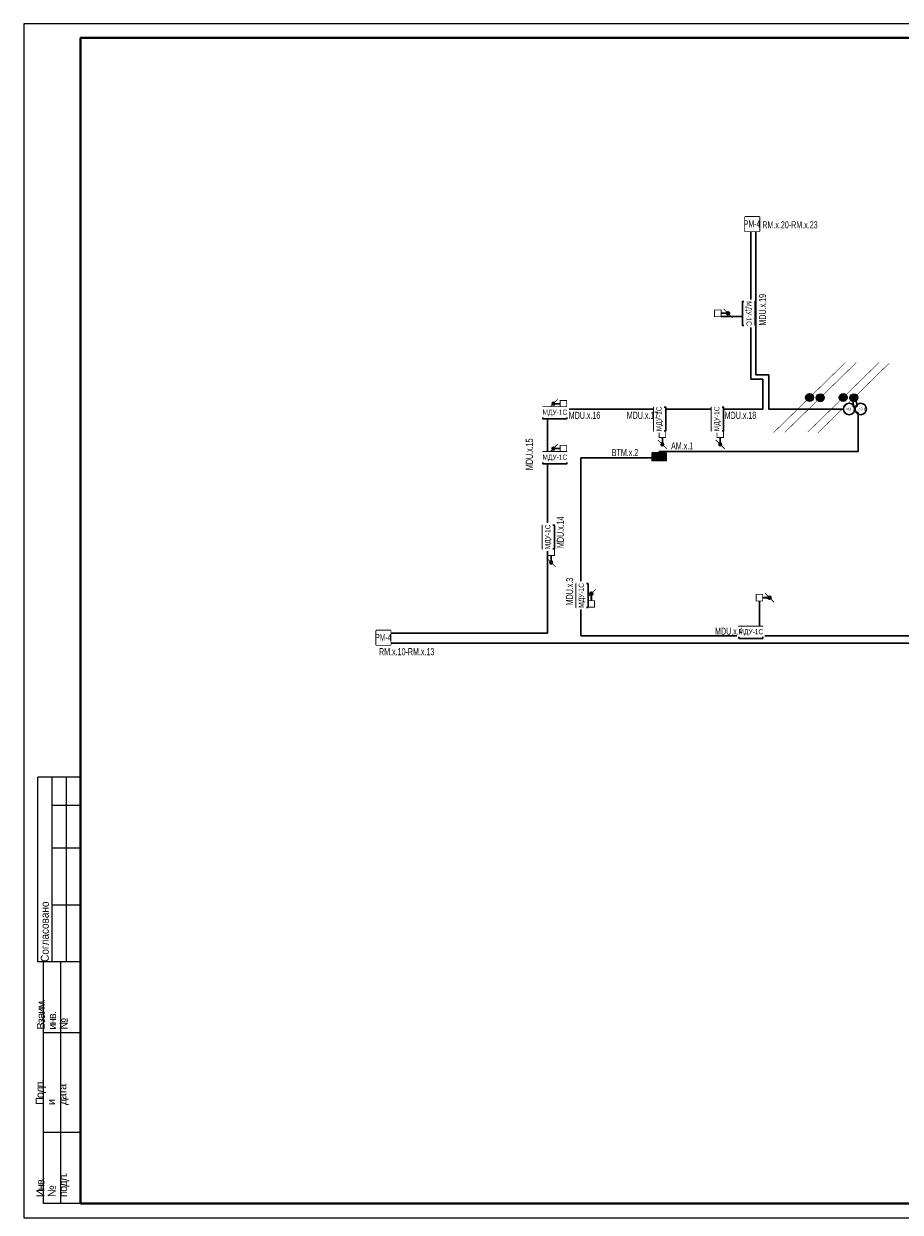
# Model space of a CAD drawing. Header units: millimetres. Extents: x -195178 to 1761886, y 140622 to 301105.
# Tile 3 of 131: x -195178 to -164334, y 224498 to 266305. Entities that reach past the tile are written whole.
import ezdxf
from ezdxf.enums import TextEntityAlignment as Align

# ---------------------------------------------------------------- set-up
doc = ezdxf.new("R2010")
doc.units = ezdxf.units.MM
doc.set_wipeout_variables(frame=1)
for name, color, linetype, lineweight in [('_АПС_Оборудование', 1, 'Continuous', 30), ('format-line3', 7, 'Continuous', 13), ('RC-Извещатели_пожарные', 1, 'Continuous', 30), ('Z-000-P_SCHED', 7, 'Continuous', 20), ('Воздуховоды', 7, 'Continuous', 18), ('ОС', 5, 'Continuous', 25), ('Рамка', 7, 'Continuous', 18), ('СС-011-ПОЖ-СИГНАЛИЗАЦИЯ', 1, 'Continuous', 30), ('УГО АПС и АПЗ$0$_АПС_Оборудование', 1, 'Continuous', 30), ('УГО АПС и АПЗ$0$АПС', 1, 'Continuous', 50), ('УГО АПС и АПЗ$0$СС-011-ПОЖ-СИГНАЛИЗАЦИЯ', 1, 'Continuous', 30)]:
    doc.layers.add(name, color=color, linetype=linetype, lineweight=lineweight)
for name, color, linetype in [('АПС', 5, 'Continuous'), ('ССПС', 5, 'Continuous'), ('формат', 250, 'Continuous')]:
    doc.layers.add(name, color=color, linetype=linetype)
doc.styles.add('1111', font='ARIALN.TTF')
doc.styles.add('Arial', font='arial.ttf', dxfattribs={"width": 0.9, "height": 700})
doc.styles.add('Arial Narrow', font='ARIALN.TTF', dxfattribs={"width": 0.9, "height": 600})
doc.styles.add('CP.Text', font='arial.ttf')

# ---------------------------------------------------------------- blocks, each defined once
blk = doc.blocks.new('*U29')
for p, q in [((-574, 155), (-589, 155)), ((-589, 90), (-589, 155)), ((-574, 145), (-584, 145)), ((-574, 130), (-584, 130)), ((-574, 110), (-584, 110)), ((-587, 90), (-589, 90)), ((-587, 5), (-587, 90)), ((-574, 90), (-587, 90)), ((-581, 5), (-581, 90)), ((-574, 65), (-587, 65)), ((-574, 30), (-587, 30)), ((-574, 5), (-587, 5))]:
    blk.add_line(p, q)
at = {"color": 0, "lineweight": 0}
blk.add_lwpolyline([(-594, 0), (0, 0), (0, 420), (-594, 420)], close=True, dxfattribs=at)
at = {"lineweight": 40}
blk.add_lwpolyline([(-574, 5), (-5, 5), (-5, 415), (-574, 415)], close=True, dxfattribs=at)
at = {"layer": 'format-line3', "linetype": 'ByBlock'}
for p, q in [((-584, 90), (-584, 155)), ((-579, 90), (-579, 155))]:
    blk.add_line(p, q, dxfattribs=at)
at = {"char_height": 2.8, "width": 0.2, "attachment_point": 4, "rotation": 90, "line_spacing_factor": 0.857143, "style": 'Arial'}
for s, insert in [('{\\W0.45993; }Согласовано', (-586.58, 90)), ('{\\W0.62543;\\T0.75; \\W1;Взаим. инв. №}', (-584, 66.14)), ('{\\W0.5838;\\T0.8; \\W1;Подп. и дата}', (-584, 39.63)), ('{\\W0.5838;\\T0.8; \\W1;Инв. № подл.}', (-583.77, 7.25))]:
    blk.add_mtext(s, dxfattribs=dict(at, insert=insert))
at = {"style": 'Arial', "width": 0.9, "flags": 8}
blk.add_attdef('FORMAT', (-36.87, 1.26), '', height=2.8, dxfattribs=at)
blk = doc.blocks.new('*U83')
h = blk.add_hatch(color=256)
edge = h.paths.add_edge_path()
edge.add_arc((0, 0), 38.7, 0, 360)
for points in [[(348, 348, 0, 50, 0), (206, 206, 5, 5, 0), (0, 0, 5, 5, 0)], [(0, 0, 0, 50, 0), (-141, -141, 5, 5, 0), (-348, -348, 5, 5, 0)]]:
    blk.add_lwpolyline(points, format="xyseb")
blk.add_circle((0, 0), 38.7)
blk = doc.blocks.new('авфывыа')
at = {"lineweight": 40, "ltscale": 2, "true_color": 0xffffff}
h = blk.add_hatch(color=7, dxfattribs=at)
h.dxf.hatch_style = 1
h.paths.add_polyline_path([(287340, 199933), (287843, 199933), (287843, 200201), (287340, 200201)])
at = {"layer": 'ОС', "color": 1, "lineweight": 30}
blk.add_lwpolyline([(287843, 200201), (287340, 200201), (287340, 199933), (287843, 199933)], close=True, dxfattribs=at)
at = {"layer": 'ССПС', "color": 1, "lineweight": -2, "ltscale": 1000, "style": '1111', "width": 0.8}
blk.add_text('АМ-1', height=151, dxfattribs=at).set_placement((287425, 199988))
blk = doc.blocks.new('*U80')
h = blk.add_hatch(color=256)
edge = h.paths.add_edge_path()
edge.add_arc((0, 0), 38.7, 0, 360)
for points in [[(0, 0, 0, 50, 0), (141, 141, 5, 5, 0), (348, 348, 5, 5, 0)], [(-348, -348, 0, 50, 0), (-206, -206, 5, 5, 0), (0, 0, 5, 5, 0)]]:
    blk.add_lwpolyline(points, format="xyseb")
blk.add_circle((0, 0), 38.7)
blk = doc.blocks.new('пд_выт')
at = {"layer": 'Воздуховоды', "true_color": 0xcd6928}
h = blk.add_hatch(color=32, dxfattribs=at)
h.dxf.hatch_style = 1
h.paths.add_polyline_path([(468770, -40558, 1), (468659, -40558, 1)])
at = {"layer": 'Воздуховоды', "color": 32, "lineweight": 30, "true_color": 0xcd6928}
blk.add_line((468645, -40558), (468472, -40558), dxfattribs=at)
at = {"layer": 'Воздуховоды', "color": 32, "true_color": 0xcd6928, "const_width": 29.5}
blk.add_lwpolyline([(468242, -40674), (468472, -40673), (468472, -40443), (468241, -40443)], close=True, dxfattribs=at)
for points in [[(468558, -40401), (468675, -40519)], [(468754, -40597), (468871, -40714)]]:
    blk.add_lwpolyline(points, dxfattribs=at)
at = {"layer": 'Воздуховоды', "color": 32, "true_color": 0xcd6928}
blk.add_circle((468715, -40558), 55.4, dxfattribs=at)
blk = doc.blocks.new('пд_пр')
at = {"layer": 'Воздуховоды', "true_color": 0x008800}
h = blk.add_hatch(color=96, dxfattribs=at)
h.dxf.hatch_style = 1
h.paths.add_polyline_path([(468765, -40912, 1), (468654, -40912, 1)])
at = {"layer": 'Воздуховоды', "color": 96, "lineweight": 30, "true_color": 0x008800}
blk.add_line((468640, -40912), (468467, -40912), dxfattribs=at)
at = {"layer": 'Воздуховоды', "color": 96, "true_color": 0x008800, "const_width": 29.5}
blk.add_lwpolyline([(468237, -41028), (468468, -41028), (468467, -40797), (468237, -40797)], close=True, dxfattribs=at)
for points in [[(468553, -40755), (468671, -40873)], [(468749, -40951), (468867, -41069)]]:
    blk.add_lwpolyline(points, dxfattribs=at)
at = {"layer": 'Воздуховоды', "color": 96, "true_color": 0x008800}
blk.add_circle((468710, -40912), 55.4, dxfattribs=at)
blk = doc.blocks.new('озк_выт')
at = {"layer": 'УГО АПС и АПЗ$0$_АПС_Оборудование', "ltscale": 200}
h = blk.add_hatch(color=5, dxfattribs=at)
h.dxf.hatch_style = 1
h.paths.add_polyline_path([(468756, -41333, 1), (468645, -41333, 1)])
at = {"color": 5, "const_width": 29.5}
blk.add_lwpolyline([(468544, -41177), (468661, -41294)], dxfattribs=at)
at = {"layer": 'УГО АПС и АПЗ$0$_АПС_Оборудование', "color": 5, "lineweight": 35, "ltscale": 200}
blk.add_line((468631, -41333), (468458, -41334), dxfattribs=at)
at = {"layer": 'УГО АПС и АПЗ$0$_АПС_Оборудование', "color": 5, "const_width": 29.5}
blk.add_lwpolyline([(468227, -41449), (468458, -41449), (468458, -41218), (468227, -41218)], close=True, dxfattribs=at)
blk.add_lwpolyline([(468740, -41373), (468857, -41490)], dxfattribs=at)
at = {"layer": 'УГО АПС и АПЗ$0$_АПС_Оборудование', "color": 5}
blk.add_circle((468700, -41333), 55.4, dxfattribs=at)
blk = doc.blocks.new('_МДУ')
at = {"color": 1}
blk.add_wipeout([(-350, 175), (350, 175), (350, -175), (-350, -175)], dxfattribs=at)
at = {"layer": 'АПС', "color": 1, "lineweight": 30, "ltscale": 200}
blk.add_lwpolyline([(350, 175), (-350, 175), (-350, -175), (350, -175)], close=True, dxfattribs=at)
at = {"layer": 'АПС', "color": 0, "lineweight": 30, "ltscale": 200, "insert": (3, 0), "char_height": 150, "width": 668.29, "attachment_point": 5, "style": 'Arial Narrow', "bg_fill": 2}
blk.add_mtext('МДУ-1C', dxfattribs=at)
blk = doc.blocks.new('озк_пр')
at = {"layer": 'УГО АПС и АПЗ$0$_АПС_Оборудование', "ltscale": 200}
h = blk.add_hatch(color=1, dxfattribs=at)
h.dxf.hatch_style = 1
h.paths.add_polyline_path([(468761, -41723, 1), (468650, -41723, 1)])
at = {"color": 1, "const_width": 29.5}
blk.add_lwpolyline([(468549, -41567), (468666, -41684)], dxfattribs=at)
at = {"layer": 'УГО АПС и АПЗ$0$_АПС_Оборудование', "color": 1, "lineweight": 35, "ltscale": 200}
blk.add_line((468636, -41723), (468463, -41723), dxfattribs=at)
at = {"layer": 'УГО АПС и АПЗ$0$_АПС_Оборудование', "color": 1, "const_width": 29.5}
blk.add_lwpolyline([(468233, -41839), (468463, -41839), (468463, -41608), (468232, -41608)], close=True, dxfattribs=at)
blk.add_lwpolyline([(468745, -41762), (468862, -41880)], dxfattribs=at)
at = {"layer": 'УГО АПС и АПЗ$0$_АПС_Оборудование', "color": 1}
blk.add_circle((468706, -41723), 55.4, dxfattribs=at)
blk = doc.blocks.new('УГО АПС и АПЗ$0$РМ-1')
at = {"layer": 'УГО АПС и АПЗ$0$АПС', "color": 1, "lineweight": 30, "ltscale": 100}
blk.add_lwpolyline([(-210, 420), (210, 420), (210, 0), (-210, 0)], close=True, dxfattribs=at)
at = {"layer": 'УГО АПС и АПЗ$0$СС-011-ПОЖ-СИГНАЛИЗАЦИЯ', "color": 1, "lineweight": 30}
blk.add_lwpolyline([(-210, 420), (210, 420), (210, 0), (-210, 0)], close=True, dxfattribs=at)
at = {"color": 1}
blk.add_wipeout([(-210, 420), (210, 420), (210, 0), (-210, 0), (-210, 0)], dxfattribs=at)
at = {"color": 1, "lineweight": 30, "style": 'Arial Narrow', "width": 0.7}
blk.add_text('РМ-4', height=200, dxfattribs=at).set_placement((-4, 219), align=Align.MIDDLE_CENTER)
blk = doc.blocks.new('ИЗ-1')
blk.add_wipeout([(469979, -66893), (470179, -67093), (470379, -66893), (470179, -66693)])
blk.add_circle((470179, -66893), 200)
at = {"layer": 'УГО АПС и АПЗ$0$СС-011-ПОЖ-СИГНАЛИЗАЦИЯ', "color": 1, "style": 'CP.Text', "width": 0.8}
blk.add_text('ИЗ-1', height=90, dxfattribs=at).set_placement((470079, -66939))

msp = doc.modelspace()

# ---------------------------------------------------------------- linework, layer by layer
at = {"layer": 'Рамка'}
msp.add_lwpolyline([(-193178, 224805), (-136278, 224805), (-136278, 265805), (-193178, 265805)], close=True, dxfattribs=at)
at = {"layer": 'СС-011-ПОЖ-СИГНАЛИЗАЦИЯ', "lineweight": 30, "ltscale": 100}
for points in [[(-165990, 253281), (-165990, 252749), (-168963, 252749), (-168963, 253955), (-169414, 253955), (-169414, 259250), (-169591, 259250), (-169591, 256143), (-169591, 253798), (-169175, 253798), (-169175, 252749), (-176750, 252749), (-176750, 252403), (-176750, 251032), (-176750, 244870), (-182269, 244870), (-182269, 244515), (-162702, 244515)], [(-163213, 244775), (-168932, 244775), (-169175, 244775), (-175570, 244775), (-175570, 251032), (-172819, 251032), (-172819, 251258), (-165820, 251258), (-165820, 252749), (-165829, 252749), (-165932, 253281)]]:
    msp.add_lwpolyline(points, dxfattribs=at)

# ---------------------------------------------------------------- block references
at = {"xscale": 3.600000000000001, "yscale": 3.600000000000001, "zscale": 3.600000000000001, "rotation": 359.2880171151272}
for name, p in [('*U83', (-167524, 253158)), ('*U80', (-167148, 253150)), ('*U80', (-166342, 253158)), ('*U83', (-165965, 253150))]:
    msp.add_blockref(name, p, dxfattribs=at)
at = {"color": 6}
msp.add_blockref('авфывыа', (-460410, 51006), dxfattribs=at)
at = {"layer": 'СС-011-ПОЖ-СИГНАЛИЗАЦИЯ', "lineweight": 30}
for p in [(-639096, 297452), (-637634, 287449)]:
    msp.add_blockref('озк_выт', p, dxfattribs=at)
at = {"layer": 'СС-011-ПОЖ-СИГНАЛИЗАЦИЯ', "lineweight": 30, "xscale": -1}
for p in [(292170, 293497), (292170, 291917)]:
    msp.add_blockref('пд_выт', p, dxfattribs=at)
at = {"layer": 'СС-011-ПОЖ-СИГНАЛИЗАЦИЯ', "lineweight": 30, "xscale": -1, "rotation": 90}
for p in [(-213616, 720220), (-211581, 720220), (-217532, 716066)]:
    msp.add_blockref('пд_пр', p, dxfattribs=at)
at = {"layer": 'СС-011-ПОЖ-СИГНАЛИЗАЦИЯ', "lineweight": 30, "rotation": 90}
msp.add_blockref('озк_пр', (-216930, -222451), dxfattribs=at)
at = {"layer": 'формат', "xscale": 100, "yscale": 100, "zscale": 100}
msp.add_blockref('*U29', (-135778, 224305), dxfattribs=at)

# ---------------------------------------------------------------- texts
at = {"layer": 'Z-000-P_SCHED', "lineweight": 30, "style": 'Arial Narrow', "width": 0.7}
msp.add_text('MDU.х.15', height=250, rotation=90, dxfattribs=at).set_placement((-177262, 250603))
for s, p in [('ВТМ.х.2', (-174485, 251096)), ('АМ.х.1', (-172400, 251330))]:
    msp.add_text(s, height=250, dxfattribs=at).set_placement(p)

# ---------------------------------------------------------------- next in the draw order: block references
at = {"layer": '_АПС_Оборудование', "color": 0, "lineweight": 30, "xscale": 1.2, "yscale": 1.2, "zscale": 1.2}
for p, rotation in [((-169680, 256115), 270), ((-172799, 252403), 90), ((-170763, 252403), 90), ((-176714, 248250), 90), ((-175531, 246193), 90)]:
    msp.add_blockref('_МДУ', p, dxfattribs=dict(at, rotation=rotation))
for p in [(-176491, 252613), (-176491, 251033), (-169595, 244893)]:
    msp.add_blockref('_МДУ', p, dxfattribs=at)
at = {"layer": 'RC-Извещатели_пожарные', "lineweight": 30}
msp.add_blockref('ИЗ-1', (-635904, 319646), dxfattribs=at)
at = {"layer": 'УГО АПС и АПЗ$0$_АПС_Оборудование', "lineweight": 15, "xscale": 1.2, "yscale": 1.2, "zscale": 1.2}
for p in [(-169543, 259006), (-182521, 244456)]:
    msp.add_blockref('УГО АПС и АПЗ$0$РМ-1', p, dxfattribs=at)

# ---------------------------------------------------------------- next in the draw order: linework, layer by layer
at = {"layer": 'СС-011-ПОЖ-СИГНАЛИЗАЦИЯ', "color": 30, "lineweight": 30, "ltscale": 100}
for points in [[(-170638, 256003), (-169890, 256003)], [(-169291, 246000), (-169291, 245103)]]:
    msp.add_lwpolyline(points, dxfattribs=at)

# ---------------------------------------------------------------- next in the draw order: block references
at = {"layer": 'RC-Извещатели_пожарные', "lineweight": 30}
msp.add_blockref('ИЗ-1', (-636310, 319646), dxfattribs=at)

# ---------------------------------------------------------------- next in the draw order: texts
at = {"layer": 'Z-000-P_SCHED', "lineweight": 30, "style": 'Arial Narrow', "width": 0.7}
for s, p in [('RM.х.20-RM.х.23', (-169188, 259107)), ('MDU.х.16', (-176001, 252406)), ('MDU.х.17', (-173958, 252406)), ('MDU.х.18', (-170513, 252406)), ('MDU.х.4', (-170852, 244812)), ('RM.х.10-RM.х.13', (-182676, 244091))]:
    msp.add_text(s, height=250, dxfattribs=at).set_placement(p)
for s, p in [('MDU.х.19', (-169058, 255687)), ('MDU.х.14', (-176170, 247861)), ('MDU.х.3', (-175845, 245845))]:
    msp.add_text(s, height=250, rotation=90, dxfattribs=at).set_placement(p)

doc.saveas('drawing.dxf')
